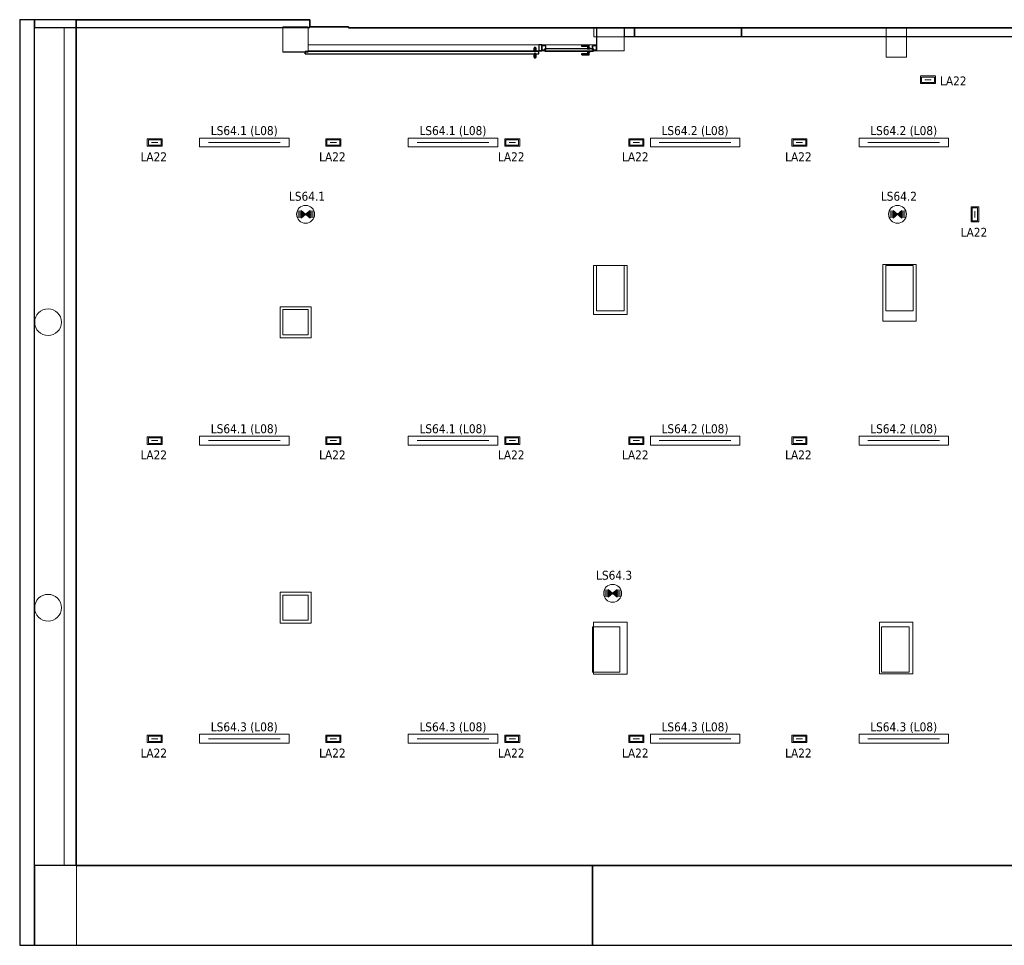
# Model space of a CAD drawing. Header units: metres. Extents: x 391.1 to 427.5, y 12.7 to 28.4.
# Tile 1 of 222: x 391.1 to 407.7, y 12.8 to 28.4. Entities that reach past the tile are written whole.
import ezdxf

# ---------------------------------------------------------------- set-up
doc = ezdxf.new("R2010")
doc.units = ezdxf.units.M
doc.layers.add('01_CARPINTERIA', color=5, linetype='Continuous', lineweight=25, true_color=0x0000ff)
doc.layers.add('01_SUELOS', color=7, linetype='Continuous', lineweight=25, true_color=0x007f00)
for name, color, linetype, lineweight in [('A-COLS-____-MCUT', 7, 'Continuous', 18), ('A-COLS-____-OTLN', 7, 'Continuous', 18), ('A-DETL-____-MBND', 7, 'Continuous', 18), ('A-DETL-GENF-OTLN', 7, 'Continuous', 18), ('A-GENM-____-OTLN', 7, 'Continuous', 18), ('A-WALL-____-MCUT', 7, 'Continuous', 25), ('A-WALL-____-OTLN', 7, 'Continuous', 25), ('E-LITE-____-IDEN', 7, 'Continuous', 30), ('E-LITE-EQPM-IDEN', 7, 'Continuous', 30)]:
    doc.layers.add(name, color=color, linetype=linetype, lineweight=lineweight)
doc.styles.add('Tahoma_4', font='tahoma.ttf', dxfattribs={"height": 0.15})

# ---------------------------------------------------------------- blocks, each defined once
blk = doc.blocks.new('Family - Pilar PS-2-151047-01_ENLLUMENAT_PS1')
at = {"layer": 'A-DETL-____-MBND', "color": 253, "true_color": 0xaaaaaa}
for p, q in [((0, 0.426), (0, 0)), ((0, 0), (0, 0.426)), ((0.42, 0.426), (0, 0.426)), ((0, 0.426), (0.42, 0.426)), ((0.42, 0), (0.42, 0.426)), ((0.42, 0.426), (0.42, 0)), ((0, 0), (0.42, 0)), ((0.42, 0), (0, 0))]:
    blk.add_line(p, q, dxfattribs=at)
blk = doc.blocks.new('Family - Pilar PS-2-151051-01_ENLLUMENAT_PS1')
at = {"layer": 'A-DETL-____-MBND', "color": 253, "true_color": 0xaaaaaa}
for p, q in [((0, 0.49), (0, 0)), ((0, 0), (0, 0.49)), ((0.344, 0.49), (0, 0.49)), ((0, 0.49), (0.344, 0.49)), ((0.344, 0), (0.344, 0.49)), ((0.344, 0.49), (0.344, 0)), ((0, 0), (0.344, 0)), ((0.344, 0), (0, 0))]:
    blk.add_line(p, q, dxfattribs=at)
blk = doc.blocks.new('Family - Pilar PS-2-151089-01_ENLLUMENAT_PS1')
at = {"layer": 'A-DETL-____-MBND', "color": 253, "true_color": 0xaaaaaa}
for p, q in [((0, 0.389), (0, 0)), ((0, 0.389), (0, 0)), ((0.099, 0.389), (0, 0.389)), ((0.099, 0.389), (0, 0.389)), ((0.099, 0.389), (0, 0.389)), ((0, 0.389), (0, 0)), ((0.099, 0.389), (0, 0.389)), ((0, 0.389), (0, 0)), ((0.099, 0.39), (0.099, 0.389)), ((0.099, 0.39), (0.099, 0.389)), ((0.46, 0.39), (0.099, 0.39)), ((0.46, 0.39), (0.099, 0.39)), ((0.099, 0.389), (0.099, 0.39)), ((0.46, 0.39), (0.099, 0.39)), ((0.46, 0.39), (0.099, 0.39)), ((0.099, 0.389), (0.099, 0.39)), ((0.46, 0), (0.46, 0.39)), ((0.46, 0), (0.46, 0.39)), ((0.46, 0), (0.46, 0.39)), ((0.46, 0.39), (0.46, 0)), ((0, 0), (0.1, 0)), ((0, 0), (0.1, 0)), ((0, 0), (0.1, 0)), ((0, 0), (0.1, 0)), ((0.1, 0), (0.1, 0)), ((0.1, 0), (0.1, 0)), ((0.1, 0), (0.46, 0)), ((0.1, 0), (0.46, 0)), ((0.46, 0), (0.1, 0)), ((0.1, 0), (0.1, 0)), ((0.46, 0), (0.1, 0)), ((0.1, 0), (0.1, 0))]:
    blk.add_line(p, q, dxfattribs=at)
blk = doc.blocks.new('Family - LONDR55-XX_ZZ-ARQ-CAA-M3D-Londres55-151093-01_ENLLUMENAT_PS1')
at = {"layer": '01_SUELOS', "color": 9, "true_color": 0xaad4aa}
for p, q in [((0.003, 14.183), (0, 0)), ((0, 0), (0.003, 14.183)), ((3.92, 14.183), (0.003, 14.183)), ((0.003, 14.183), (3.92, 14.183)), ((3.92, 14.063), (3.92, 14.183)), ((3.92, 14.183), (3.92, 14.063)), ((4.57, 14.063), (3.92, 14.063)), ((3.92, 14.063), (4.57, 14.063)), ((4.57, 14.048), (4.57, 14.063)), ((4.57, 14.063), (4.57, 14.048)), ((34.748, 14.048), (4.57, 14.048)), ((4.57, 14.048), (34.748, 14.048)), ((0, 0), (26.635, 0)), ((26.635, 0), (0, 0))]:
    blk.add_line(p, q, dxfattribs=at)
blk = doc.blocks.new('Family - Pilar PS-2-151095-01_ENLLUMENAT_PS1')
at = {"layer": 'A-DETL-____-MBND', "color": 253, "true_color": 0xaaaaaa}
for p, q in [((0, 0.87), (0, 0)), ((0, 0), (0, 0.87)), ((0.56, 0.87), (0, 0.87)), ((0, 0.87), (0.56, 0.87)), ((0.56, 0), (0.56, 0.87)), ((0.56, 0.87), (0.56, 0)), ((0, 0), (0.56, 0)), ((0.56, 0), (0, 0))]:
    blk.add_line(p, q, dxfattribs=at)
blk = doc.blocks.new('Family - Pilar PS-2-151115-01_ENLLUMENAT_PS1')
at = {"layer": 'A-DETL-____-MBND', "color": 253, "true_color": 0xaaaaaa}
for p, q in [((0.56, 0.87), (0, 0.87)), ((0, 0.87), (0.56, 0.87)), ((0, 0.87), (0, 0)), ((0, 0), (0, 0.87)), ((0.56, 0), (0.56, 0.87)), ((0.56, 0.87), (0.56, 0)), ((0, 0), (0.15, 0)), ((0.15, 0), (0, 0)), ((0, 0), (0, 0)), ((0, 0), (0, 0)), ((0.15, 0), (0.56, 0)), ((0.56, 0), (0.15, 0))]:
    blk.add_line(p, q, dxfattribs=at)
blk = doc.blocks.new('Family - Pilar PS-2-151122-01_ENLLUMENAT_PS1')
at = {"layer": 'A-DETL-____-MBND', "color": 253, "true_color": 0xaaaaaa}
for p, q in [((0, 0.52), (0, 0)), ((0, 0), (0, 0.52)), ((0.52, 0.52), (0, 0.52)), ((0, 0.52), (0.52, 0.52)), ((0.52, 0), (0.52, 0.52)), ((0.52, 0.52), (0.52, 0)), ((0, 0), (0.52, 0)), ((0.52, 0), (0, 0))]:
    blk.add_line(p, q, dxfattribs=at)
blk = doc.blocks.new('Family - Evans PS-2-151156-01_ENLLUMENAT_PS1')
at = {"layer": 'A-DETL-____-MBND', "color": 253, "true_color": 0xaaaaaa}
for p, q in [((0, 0.13), (0, 0)), ((0, 0), (0, 0.13)), ((3.917, 0.13), (0, 0.13)), ((0, 0.13), (3.917, 0.13)), ((0, 0), (3.917, 0)), ((3.917, 0), (0, 0)), ((0, 0), (3.917, 0)), ((3.917, 0), (3.917, 0.13)), ((3.917, 0.13), (3.917, 0))]:
    blk.add_line(p, q, dxfattribs=at)
blk = doc.blocks.new('Family - Pilar PS-2-151158-01_ENLLUMENAT_PS1')
at = {"layer": 'A-DETL-____-MBND', "color": 253, "true_color": 0xaaaaaa}
for p, q in [((0, 0.95), (0, 0)), ((0, 0), (0, 0.95)), ((0.56, 0.95), (0, 0.95)), ((0, 0.95), (0.56, 0.95)), ((0.56, 0), (0.56, 0.95)), ((0.56, 0.95), (0.56, 0)), ((0, 0), (0.56, 0)), ((0.56, 0), (0, 0))]:
    blk.add_line(p, q, dxfattribs=at)
blk = doc.blocks.new('Family - Mur PS-2-151162-01_ENLLUMENAT_PS1')
at = {"layer": 'A-DETL-____-MBND', "color": 253, "true_color": 0xaaaaaa}
for p, q in [((0, 0.95), (0, 0)), ((0, 0), (0, 0.95)), ((15.523, 0.95), (0, 0.95)), ((0, 0.95), (15.523, 0.95)), ((15.523, 0), (15.523, 0.95)), ((15.523, 0.95), (15.523, 0)), ((0, 0), (15.523, 0)), ((15.523, 0), (0, 0)), ((0, 0), (15.523, 0))]:
    blk.add_line(p, q, dxfattribs=at)
blk = doc.blocks.new('Family - Pilar PS-2-151173-01_ENLLUMENAT_PS1')
at = {"layer": 'A-DETL-____-MBND', "color": 253, "true_color": 0xaaaaaa}
for p, q in [((0, 0.52), (0, 0)), ((0, 0), (0, 0.52)), ((0.52, 0.52), (0, 0.52)), ((0, 0.52), (0.52, 0.52)), ((0.52, 0), (0.52, 0.52)), ((0.52, 0.52), (0.52, 0)), ((0, 0), (0.52, 0)), ((0.52, 0), (0, 0))]:
    blk.add_line(p, q, dxfattribs=at)
blk = doc.blocks.new('Family - Mur PS-2-151177-01_ENLLUMENAT_PS1')
at = {"layer": 'A-DETL-____-MBND', "color": 253, "true_color": 0xaaaaaa}
for p, q in [((0, 1.34), (0, 0)), ((0, 0), (0, 1.34)), ((31.836, 1.34), (0, 1.34)), ((0, 1.34), (31.836, 1.34)), ((-0.95, 0), (31.559, 0)), ((0, 0), (31.559, 0)), ((31.559, 0), (0, 0))]:
    blk.add_line(p, q, dxfattribs=at)
blk = doc.blocks.new('Family - Evans PS-2-151183-01_ENLLUMENAT_PS1')
at = {"layer": 'A-DETL-____-MBND', "color": 253, "true_color": 0xaaaaaa}
for p, q in [((0, 0.15), (20.228, 0.15)), ((0, 0), (20.228, 0)), ((20.228, 0), (0, 0)), ((0, 0), (20.228, 0)), ((20.228, 0.15), (8.54, 0.15)), ((20.228, 0), (20.228, 0.15)), ((20.228, 0.15), (20.228, 0))]:
    blk.add_line(p, q, dxfattribs=at)
blk = doc.blocks.new('Family - Pilar PS-2-151193-01_ENLLUMENAT_PS1')
at = {"layer": 'A-DETL-____-MBND', "color": 253, "true_color": 0xaaaaaa}
for p, q in [((0, 0.82), (0, 0.819)), ((0, 0.82), (0, 0.819)), ((0.15, 0.82), (0, 0.82)), ((0.15, 0.82), (0, 0.82)), ((0.15, 0.82), (0, 0.82)), ((0, 0.82), (0, 0.819)), ((0, 0.819), (0, 0.82)), ((0, 0.82), (0.15, 0.82)), ((0, 0.819), (0, 0)), ((0, 0.819), (0, 0)), ((0, 0.819), (0, 0.819)), ((0, 0.819), (0, 0.819)), ((0, 0.819), (0, 0)), ((0, 0.819), (0, 0.819)), ((0, 0), (0, 0.819)), ((0, 0.819), (0, 0.819)), ((0.15, 0.82), (0.15, 0.82)), ((0.15, 0.82), (0.15, 0.82)), ((0.56, 0.82), (0.15, 0.82)), ((0.56, 0.82), (0.15, 0.82)), ((0.15, 0.82), (0.56, 0.82)), ((0.15, 0.82), (0.15, 0.82)), ((0.56, 0.82), (0.15, 0.82)), ((0.15, 0.82), (0.15, 0.82)), ((0.56, 0), (0.56, 0.82)), ((0.56, 0), (0.56, 0.82)), ((0.56, 0), (0.56, 0.82)), ((0.56, 0.82), (0.56, 0)), ((0, 0), (0.56, 0)), ((0, 0), (0.56, 0)), ((0, 0), (0.56, 0)), ((0.56, 0), (0, 0))]:
    blk.add_line(p, q, dxfattribs=at)
blk = doc.blocks.new('Family - Mur PS-1-153352-01_ENLLUMENAT_PS1')
at = {"layer": 'A-WALL-____-MCUT', "color": 253, "true_color": 0xaaaaaa}
for p, q in [((16.935, 1.34), (0, 1.34)), ((0, 1.34), (0, 0)), ((0, 0), (16.935, 0))]:
    blk.add_line(p, q, dxfattribs=at)
at = {"layer": 'A-WALL-____-OTLN', "color": 253, "true_color": 0xaaaaaa}
for p, q in [((16.935, 1.34), (0, 1.34)), ((0, 1.34), (0, 0)), ((0, 0), (16.935, 0))]:
    blk.add_line(p, q, dxfattribs=at)
at = {"layer": 'A-WALL-____-OTLN', "color": 253, "lineweight": 18, "true_color": 0xaaaaaa}
blk.add_line((0, 0), (16.935, 0), dxfattribs=at)
blk = doc.blocks.new('Family - Evans P-1-153420-01_ENLLUMENAT_PS1')
at = {"layer": 'A-WALL-____-MCUT', "color": 253, "true_color": 0xaaaaaa}
for p, q in [((0.172, 0.15), (0, 0.15)), ((0, 0.15), (0, 0)), ((0, 0), (0.172, 0)), ((0.172, 0), (0.172, 0.15))]:
    blk.add_line(p, q, dxfattribs=at)
at = {"layer": 'A-WALL-____-OTLN', "color": 253, "true_color": 0xaaaaaa}
for p, q in [((0.172, 0.15), (0, 0.15)), ((0, 0.15), (0, 0)), ((0, 0), (0.172, 0)), ((0.172, 0), (0.172, 0.15))]:
    blk.add_line(p, q, dxfattribs=at)
at = {"layer": 'A-WALL-____-OTLN', "color": 253, "lineweight": 18, "true_color": 0xaaaaaa}
blk.add_line((0, 0), (0.172, 0), dxfattribs=at)
blk = doc.blocks.new('Family - Pilar PS-1-153439-01_ENLLUMENAT_PS1')
at = {"layer": 'A-COLS-____-MCUT', "color": 253, "true_color": 0xaaaaaa}
for p, q in [((0.46, 0.76), (0, 0.76)), ((0, 0.76), (0, 0)), ((0.46, 0), (0.46, 0.76)), ((0, 0), (0.46, 0))]:
    blk.add_line(p, q, dxfattribs=at)
at = {"layer": 'A-COLS-____-OTLN', "color": 253, "true_color": 0xaaaaaa}
for p, q in [((0.46, 0.76), (0, 0.76)), ((0, 0.76), (0, 0)), ((0.46, 0), (0.46, 0.76)), ((0, 0), (0.46, 0))]:
    blk.add_line(p, q, dxfattribs=at)
blk = doc.blocks.new('Family - Evans P-1-153441-01_ENLLUMENAT_PS1')
at = {"layer": 'A-WALL-____-MCUT', "color": 253, "true_color": 0xaaaaaa}
for p, q in [((0.97, 0.1), (0.92, 0.1)), ((0.92, 0.1), (0.92, 0)), ((0.92, 0), (0.97, 0)), ((0.97, 0), (0.97, 0.1))]:
    blk.add_line(p, q, dxfattribs=at)
at = {"layer": 'A-WALL-____-OTLN', "color": 253, "lineweight": 18, "true_color": 0xaaaaaa}
blk.add_line((0, 0), (4.837, 0), dxfattribs=at)
at = {"layer": 'A-WALL-____-OTLN', "color": 253, "true_color": 0xaaaaaa}
for p, q in [((0.92, 0.1), (0.97, 0.1)), ((0.92, 0.1), (0.92, 0)), ((0.92, 0), (0.97, 0)), ((0.97, 0), (0.97, 0.1))]:
    blk.add_line(p, q, dxfattribs=at)
blk = doc.blocks.new('Family - Vano de puerta PS-1-153443-01_ENLLUMENAT_PS1')
at = {"layer": 'A-GENM-____-OTLN', "color": 253, "true_color": 0xaaaaaa}
for p, q in [((395.989, 27.941), (395.989, 27.841)), ((399.856, 27.941), (395.989, 27.941)), ((395.989, 27.941), (395.989, 27.841)), ((395.989, 27.941), (399.856, 27.941)), ((399.856, 27.841), (399.856, 27.941)), ((399.856, 27.941), (399.856, 27.841)), ((395.989, 27.841), (399.856, 27.841)), ((399.856, 27.841), (395.989, 27.841))]:
    blk.add_line(p, q, dxfattribs=at)
blk = doc.blocks.new('Family - Vano de puerta PS-1-153445-01_ENLLUMENAT_PS1')
at = {"layer": 'A-GENM-____-OTLN', "color": 253, "true_color": 0xaaaaaa}
for p, q in [((400.826, 27.941), (399.906, 27.941)), ((399.906, 27.941), (399.906, 27.841)), ((399.906, 27.941), (400.826, 27.941)), ((399.906, 27.841), (399.906, 27.941)), ((400.826, 27.841), (400.826, 27.941)), ((400.826, 27.841), (400.826, 27.941)), ((399.906, 27.841), (400.826, 27.841)), ((400.826, 27.841), (399.906, 27.841))]:
    blk.add_line(p, q, dxfattribs=at)
blk = doc.blocks.new('Family - Pilar PS-1-153474-01_ENLLUMENAT_PS1')
at = {"layer": 'A-COLS-____-MCUT', "color": 253, "true_color": 0xaaaaaa}
for p, q in [((0.46, 0.76), (0, 0.76)), ((0, 0.76), (0, 0)), ((0.46, 0), (0.46, 0.76)), ((0, 0), (0.46, 0))]:
    blk.add_line(p, q, dxfattribs=at)
at = {"layer": 'A-COLS-____-OTLN', "color": 253, "true_color": 0xaaaaaa}
for p, q in [((0.46, 0.76), (0, 0.76)), ((0, 0.76), (0, 0)), ((0.46, 0), (0.46, 0.76)), ((0, 0), (0.46, 0))]:
    blk.add_line(p, q, dxfattribs=at)
blk = doc.blocks.new('Family - Evans P-1-153484-01_ENLLUMENAT_PS1')
at = {"layer": 'A-WALL-____-MCUT', "color": 253, "true_color": 0xaaaaaa}
for p, q in [((0, 0), (23.587, 0)), ((23.587, 0.15), (0.031, 0.15)), ((23.587, 0), (23.587, 0.15))]:
    blk.add_line(p, q, dxfattribs=at)
at = {"layer": 'A-WALL-____-OTLN', "color": 253, "true_color": 0xaaaaaa}
for p, q in [((0, 0), (23.587, 0)), ((23.587, 0.15), (0.031, 0.15)), ((23.587, 0), (23.587, 0.15))]:
    blk.add_line(p, q, dxfattribs=at)
at = {"layer": 'A-WALL-____-OTLN', "color": 253, "lineweight": 18, "true_color": 0xaaaaaa}
blk.add_line((0, 0), (23.587, 0), dxfattribs=at)
blk = doc.blocks.new('Family - Mur PS-1-153488-01_ENLLUMENAT_PS1')
at = {"layer": 'A-DETL-____-MBND', "color": 253, "true_color": 0xaaaaaa}
for p, q in [((0, 0.5), (0, 0)), ((0, 0), (0, 0.5)), ((14.053, 0.5), (0, 0.5)), ((0, 0.5), (14.053, 0.5)), ((14.053, 0), (14.053, 0.5)), ((14.053, 0.5), (14.053, 0)), ((0, 0), (14.053, 0)), ((14.053, 0), (0, 0)), ((0, 0), (14.053, 0))]:
    blk.add_line(p, q, dxfattribs=at)
blk = doc.blocks.new('Family - Mur PS-1-153499-01_ENLLUMENAT_PS1')
at = {"layer": 'A-WALL-____-MCUT', "color": 253, "true_color": 0xaaaaaa}
for p, q in [((9.357, 1.34), (0, 1.34)), ((0, 1.34), (0, 0)), ((9.357, 0), (9.357, 1.34)), ((0, 0), (9.357, 0))]:
    blk.add_line(p, q, dxfattribs=at)
at = {"layer": 'A-WALL-____-OTLN', "color": 253, "true_color": 0xaaaaaa}
for p, q in [((9.357, 1.34), (0, 1.34)), ((0, 1.34), (0, 0)), ((9.357, 0), (9.357, 1.34)), ((0, 0), (9.357, 0))]:
    blk.add_line(p, q, dxfattribs=at)
at = {"layer": 'A-WALL-____-OTLN', "color": 253, "lineweight": 18, "true_color": 0xaaaaaa}
blk.add_line((0.5, 0), (9.357, 0), dxfattribs=at)
blk = doc.blocks.new('Family - Pilar PS-1-153516-01_ENLLUMENAT_PS1')
at = {"layer": 'A-COLS-____-MCUT', "color": 253, "true_color": 0xaaaaaa}
for start, end in [(360, 180), (180, 360)]:
    blk.add_arc((0.225, 0.225), 0.225, start, end, dxfattribs=at)
at = {"layer": 'A-COLS-____-OTLN', "color": 253, "true_color": 0xaaaaaa}
for start, end in [(360, 180), (180, 360)]:
    blk.add_arc((0.225, 0.225), 0.225, start, end, dxfattribs=at)
blk = doc.blocks.new('Family - Pilar PS-1-153520-01_ENLLUMENAT_PS1')
at = {"layer": 'A-COLS-____-MCUT', "color": 253, "true_color": 0xaaaaaa}
for p, q in [((0.42, 0.42), (0, 0.42)), ((0, 0.42), (0, 0)), ((0.42, 0), (0.42, 0.42)), ((0, 0), (0.42, 0))]:
    blk.add_line(p, q, dxfattribs=at)
at = {"layer": 'A-COLS-____-OTLN', "color": 253, "true_color": 0xaaaaaa}
for p, q in [((0.42, 0.42), (0, 0.42)), ((0, 0.42), (0, 0)), ((0.42, 0), (0.42, 0.42)), ((0, 0), (0.42, 0))]:
    blk.add_line(p, q, dxfattribs=at)
blk = doc.blocks.new('Family - Pilar PS-1-153544-01_ENLLUMENAT_PS1')
at = {"layer": 'A-COLS-____-MCUT', "color": 253, "true_color": 0xaaaaaa}
for p, q in [((0.42, 0.42), (0, 0.42)), ((0, 0.42), (0, 0)), ((0.42, 0), (0.42, 0.42)), ((0, 0), (0.42, 0))]:
    blk.add_line(p, q, dxfattribs=at)
at = {"layer": 'A-COLS-____-OTLN', "color": 253, "true_color": 0xaaaaaa}
for p, q in [((0.42, 0.42), (0, 0.42)), ((0, 0.42), (0, 0)), ((0.42, 0), (0.42, 0.42)), ((0, 0), (0.42, 0))]:
    blk.add_line(p, q, dxfattribs=at)
blk = doc.blocks.new('Family - Evans P-1-153567-01_ENLLUMENAT_PS1')
at = {"layer": 'A-WALL-____-MCUT', "color": 253, "true_color": 0xaaaaaa}
for p, q in [((4.617, 0.13), (0, 0.13)), ((0, 0.13), (0, 0)), ((0, 0), (4.617, 0)), ((4.617, 0), (4.617, 0.13))]:
    blk.add_line(p, q, dxfattribs=at)
at = {"layer": 'A-WALL-____-OTLN', "color": 253, "true_color": 0xaaaaaa}
for p, q in [((4.617, 0.13), (0, 0.13)), ((0, 0.13), (0, 0)), ((0, 0), (4.617, 0)), ((4.617, 0), (4.617, 0.13))]:
    blk.add_line(p, q, dxfattribs=at)
at = {"layer": 'A-WALL-____-OTLN', "color": 253, "lineweight": 18, "true_color": 0xaaaaaa}
blk.add_line((0, 0), (4.867, 0), dxfattribs=at)
blk = doc.blocks.new('Family - LONDR55-XX_ZZ-ARQ-CAA-M3D-Londres55-153621-01_ENLLUMENAT_PS1')
at = {"layer": '01_CARPINTERIA', "color": 161, "true_color": 0xaaaaff}
for p, q in [((0.07, 0.07), (0, 0.07)), ((0, 0.07), (0, 0)), ((0.07, 0.07), (0, 0.07)), ((0, 0.07), (0, 0)), ((0, 0), (0.07, 0)), ((0, 0), (0.07, 0)), ((0.87, 0.09), (0.05, 0.09)), ((0.05, 0.09), (0.05, 0.05)), ((0.87, 0.09), (0.05, 0.09)), ((0.05, 0.09), (0.05, 0.05)), ((0.05, 0.05), (0.87, 0.05)), ((0.05, 0.05), (0.87, 0.05)), ((0.07, 0), (0.07, 0.07)), ((0.07, 0.07), (0.07, 0)), ((0.16, 0.1), (0.11, 0.1)), ((0.11, 0.1), (0.11, 0.09)), ((0.11, 0.1), (0.11, 0.09)), ((0.16, 0.1), (0.11, 0.1)), ((0.11, 0.09), (0.16, 0.09)), ((0.11, 0.09), (0.16, 0.09)), ((0.16, 0.05), (0.11, 0.05)), ((0.11, 0.05), (0.11, 0.04)), ((0.16, 0.05), (0.11, 0.05)), ((0.11, 0.05), (0.11, 0.04)), ((0.11, 0.04), (0.16, 0.04)), ((0.11, 0.04), (0.16, 0.04)), ((0.126, 0.149), (0.125, 0.15)), ((0.125, 0.15), (0.125, 0.1)), ((0.125, 0.15), (0.126, 0.149)), ((0.25, 0.15), (0.125, 0.15)), ((0.126, 0.1), (0.125, 0.1)), ((0.125, 0.1), (0.126, 0.1)), ((0.126, 0.04), (0.125, 0.04)), ((0.125, 0.04), (0.126, 0.04)), ((0.125, 0.04), (0.125, -0.01)), ((0.13, 0.145), (0.126, 0.149)), ((0.126, 0.149), (0.126, 0.1)), ((0.126, 0.149), (0.126, 0.1)), ((0.126, 0.149), (0.13, 0.145)), ((0.25, 0.149), (0.126, 0.149)), ((0.25, 0.149), (0.126, 0.149)), ((0.13, 0.1), (0.126, 0.1)), ((0.126, 0.1), (0.13, 0.1)), ((0.13, 0.04), (0.126, 0.04)), ((0.126, 0.04), (0.13, 0.04)), ((0.126, 0.04), (0.126, -0.009)), ((0.126, 0.04), (0.126, -0.009)), ((0.135, 0.14), (0.13, 0.145)), ((0.13, 0.145), (0.13, 0.1)), ((0.13, 0.145), (0.13, 0.1)), ((0.13, 0.145), (0.135, 0.14)), ((0.25, 0.145), (0.13, 0.145)), ((0.25, 0.145), (0.13, 0.145)), ((0.135, 0.1), (0.13, 0.1)), ((0.13, 0.1), (0.135, 0.1)), ((0.13, 0.04), (0.135, 0.04)), ((0.135, 0.04), (0.13, 0.04)), ((0.13, 0.04), (0.13, -0.005)), ((0.13, 0.04), (0.13, -0.005)), ((0.135, 0.1), (0.135, 0.14)), ((0.135, 0.14), (0.135, 0.1)), ((0.135, 0.14), (0.14, 0.135)), ((0.14, 0.135), (0.135, 0.14)), ((0.135, 0.14), (0.25, 0.14)), ((0.25, 0.14), (0.135, 0.14)), ((0.14, 0.1), (0.135, 0.1)), ((0.135, 0.1), (0.14, 0.1)), ((0.135, 0.04), (0.14, 0.04)), ((0.14, 0.04), (0.135, 0.04)), ((0.135, 0), (0.135, 0.04)), ((0.135, 0.04), (0.135, 0)), ((0.14, 0.005), (0.135, 0)), ((0.135, 0), (0.14, 0.005)), ((0.25, 0), (0.135, 0)), ((0.135, 0), (0.25, 0)), ((0.14, 0.135), (0.14, 0.1)), ((0.14, 0.135), (0.144, 0.131)), ((0.144, 0.131), (0.14, 0.135)), ((0.14, 0.135), (0.14, 0.1)), ((0.25, 0.135), (0.14, 0.135)), ((0.25, 0.135), (0.14, 0.135)), ((0.14, 0.1), (0.144, 0.1)), ((0.144, 0.1), (0.14, 0.1)), ((0.14, 0.04), (0.144, 0.04)), ((0.144, 0.04), (0.14, 0.04)), ((0.14, 0.04), (0.14, 0.005)), ((0.14, 0.04), (0.14, 0.005)), ((0.144, 0.009), (0.14, 0.005)), ((0.14, 0.005), (0.144, 0.009)), ((0.14, 0.005), (0.25, 0.005)), ((0.14, 0.005), (0.25, 0.005)), ((0.144, 0.131), (0.144, 0.1)), ((0.144, 0.131), (0.145, 0.13)), ((0.145, 0.13), (0.144, 0.131)), ((0.144, 0.131), (0.144, 0.1)), ((0.25, 0.131), (0.144, 0.131)), ((0.25, 0.131), (0.144, 0.131)), ((0.144, 0.1), (0.145, 0.1)), ((0.145, 0.1), (0.144, 0.1)), ((0.144, 0.04), (0.145, 0.04)), ((0.145, 0.04), (0.144, 0.04)), ((0.144, 0.04), (0.144, 0.009)), ((0.144, 0.04), (0.144, 0.009)), ((0.145, 0.01), (0.144, 0.009)), ((0.144, 0.009), (0.145, 0.01)), ((0.144, 0.009), (0.25, 0.009)), ((0.144, 0.009), (0.25, 0.009)), ((0.145, 0.13), (0.145, 0.1)), ((0.25, 0.13), (0.145, 0.13)), ((0.145, 0.04), (0.145, 0.01)), ((0.145, 0.01), (0.25, 0.01)), ((0.16, 0.09), (0.16, 0.1)), ((0.16, 0.1), (0.16, 0.09)), ((0.16, 0.04), (0.16, 0.05)), ((0.16, 0.05), (0.16, 0.04)), ((0.25, 0.149), (0.25, 0.15)), ((0.25, 0.15), (0.25, 0.149)), ((0.25, 0.145), (0.25, 0.149)), ((0.25, 0.149), (0.25, 0.145)), ((0.25, 0.145), (0.25, 0.14)), ((0.25, 0.14), (0.25, 0.145)), ((0.25, 0.14), (0.25, 0.135)), ((0.25, 0.135), (0.25, 0.14)), ((0.25, 0.135), (0.25, 0.131)), ((0.25, 0.131), (0.25, 0.135)), ((0.25, 0.131), (0.25, 0.13)), ((0.25, 0.13), (0.25, 0.131)), ((0.25, 0.009), (0.25, 0.01)), ((0.25, 0.01), (0.25, 0.009)), ((0.25, 0.005), (0.25, 0.009)), ((0.25, 0.009), (0.25, 0.005)), ((0.25, 0.005), (0.25, 0)), ((0.25, 0), (0.25, 0.005)), ((0.25, 0), (0.25, -0.005)), ((0.25, -0.005), (0.25, 0)), ((0.92, 0.07), (0.85, 0.07)), ((0.85, 0.07), (0.85, 0)), ((0.92, 0.07), (0.85, 0.07)), ((0.85, 0.07), (0.85, 0)), ((0.85, 0), (0.92, 0)), ((0.85, 0), (0.92, 0)), ((0.87, 0.05), (0.87, 0.09)), ((0.87, 0.09), (0.87, 0.05)), ((0.92, 0), (0.92, 0.07)), ((0.92, 0.07), (0.92, 0)), ((0.125, -0.01), (0.126, -0.009)), ((0.126, -0.009), (0.125, -0.01)), ((0.125, -0.01), (0.25, -0.01)), ((0.126, -0.009), (0.13, -0.005)), ((0.13, -0.005), (0.126, -0.009)), ((0.126, -0.009), (0.25, -0.009)), ((0.126, -0.009), (0.25, -0.009)), ((0.13, -0.005), (0.135, 0)), ((0.135, 0), (0.13, -0.005)), ((0.13, -0.005), (0.25, -0.005)), ((0.13, -0.005), (0.25, -0.005)), ((0.25, -0.005), (0.25, -0.009)), ((0.25, -0.009), (0.25, -0.005)), ((0.25, -0.009), (0.25, -0.01)), ((0.25, -0.01), (0.25, -0.009))]:
    blk.add_line(p, q, dxfattribs=at)
blk = doc.blocks.new('Family - Porta PS-1-153622-01_ENLLUMENAT_PS1')
blk.add_blockref('Family - LONDR55-XX_ZZ-ARQ-CAA-M3D-Londres55-153621-01_ENLLUMENAT_PS1', (0, 0))
blk = doc.blocks.new('Family - Pilar PS-1-153624-01_ENLLUMENAT_PS1')
at = {"layer": 'A-COLS-____-MCUT', "color": 253, "true_color": 0xaaaaaa}
for p, q in [((0.42, 0.42), (0, 0.42)), ((0, 0.42), (0, 0)), ((0.42, 0), (0.42, 0.42)), ((0, 0), (0.42, 0))]:
    blk.add_line(p, q, dxfattribs=at)
at = {"layer": 'A-COLS-____-OTLN', "color": 253, "true_color": 0xaaaaaa}
for p, q in [((0.42, 0.42), (0, 0.42)), ((0, 0.42), (0, 0)), ((0.42, 0), (0.42, 0.42)), ((0, 0), (0.42, 0))]:
    blk.add_line(p, q, dxfattribs=at)
blk = doc.blocks.new('Family - Mur PS-1-153626-01_ENLLUMENAT_PS1')
at = {"layer": 'A-WALL-____-MCUT', "color": 253, "true_color": 0xaaaaaa}
for p, q in [((15.523, 0.25), (0, 0.25)), ((0, 0.25), (0, 0)), ((15.523, 0), (15.523, 0.25)), ((0, 0), (15.523, 0))]:
    blk.add_line(p, q, dxfattribs=at)
at = {"layer": 'A-WALL-____-OTLN', "color": 253, "true_color": 0xaaaaaa}
for p, q in [((15.523, 0.25), (0, 0.25)), ((0, 0.25), (0, 0)), ((15.523, 0), (15.523, 0.25)), ((0, 0), (15.523, 0))]:
    blk.add_line(p, q, dxfattribs=at)
at = {"layer": 'A-WALL-____-OTLN', "color": 253, "lineweight": 18, "true_color": 0xaaaaaa}
blk.add_line((0, 0), (15.523, 0), dxfattribs=at)
blk = doc.blocks.new('Family - Pilar PS-1-153638-01_ENLLUMENAT_PS1')
at = {"layer": 'A-COLS-____-MCUT', "color": 253, "true_color": 0xaaaaaa}
for p, q in [((0.46, 0.76), (0, 0.76)), ((0, 0.76), (0, 0)), ((0.46, 0), (0.46, 0.76)), ((0, 0), (0.46, 0))]:
    blk.add_line(p, q, dxfattribs=at)
at = {"layer": 'A-COLS-____-OTLN', "color": 253, "true_color": 0xaaaaaa}
for p, q in [((0.46, 0.76), (0, 0.76)), ((0, 0.76), (0, 0)), ((0.46, 0), (0.46, 0.76)), ((0, 0), (0.46, 0))]:
    blk.add_line(p, q, dxfattribs=at)
blk = doc.blocks.new('Family - Pilar PS-1-153640-01_ENLLUMENAT_PS1')
at = {"layer": 'A-COLS-____-MCUT', "color": 253, "true_color": 0xaaaaaa}
for start, end in [(360, 180), (180, 360)]:
    blk.add_arc((0.225, 0.225), 0.225, start, end, dxfattribs=at)
at = {"layer": 'A-COLS-____-OTLN', "color": 253, "true_color": 0xaaaaaa}
for start, end in [(360, 180), (180, 360)]:
    blk.add_arc((0.225, 0.225), 0.225, start, end, dxfattribs=at)
blk = doc.blocks.new('Family - Evans P-1-153664-01_ENLLUMENAT_PS1')
at = {"layer": 'A-WALL-____-MCUT', "color": 253, "true_color": 0xaaaaaa}
for p, q in [((1.8, 0.15), (0, 0.15)), ((0, 0.15), (0, 0)), ((0, 0), (1.8, 0)), ((1.8, 0), (1.8, 0.15))]:
    blk.add_line(p, q, dxfattribs=at)
at = {"layer": 'A-WALL-____-OTLN', "color": 253, "true_color": 0xaaaaaa}
for p, q in [((1.8, 0.15), (0, 0.15)), ((0, 0.15), (0, 0)), ((0, 0), (1.8, 0)), ((1.8, 0), (1.8, 0.15))]:
    blk.add_line(p, q, dxfattribs=at)
at = {"layer": 'A-WALL-____-OTLN', "color": 253, "lineweight": 18, "true_color": 0xaaaaaa}
blk.add_line((0, 0), (1.8, 0), dxfattribs=at)
blk = doc.blocks.new('Family - Pilar PS-1-153670-01_ENLLUMENAT_PS1')
at = {"layer": 'A-COLS-____-MCUT', "color": 253, "true_color": 0xaaaaaa}
for p, q in [((0.46, 0.76), (0, 0.76)), ((0, 0.76), (0, 0)), ((0.46, 0), (0.46, 0.76)), ((0, 0), (0.46, 0))]:
    blk.add_line(p, q, dxfattribs=at)
at = {"layer": 'A-COLS-____-OTLN', "color": 253, "true_color": 0xaaaaaa}
for p, q in [((0.46, 0.76), (0, 0.76)), ((0, 0.76), (0, 0)), ((0.46, 0), (0.46, 0.76)), ((0, 0), (0.46, 0))]:
    blk.add_line(p, q, dxfattribs=at)
blk = doc.blocks.new('Family - Pilar PS-1-153672-01_ENLLUMENAT_PS1')
at = {"layer": 'A-COLS-____-MCUT', "color": 253, "true_color": 0xaaaaaa}
for p, q in [((0.46, 0.389), (0, 0.389)), ((0, 0.389), (0, 0)), ((0.46, 0), (0.46, 0.389)), ((0, 0), (0.46, 0))]:
    blk.add_line(p, q, dxfattribs=at)
at = {"layer": 'A-COLS-____-OTLN', "color": 253, "true_color": 0xaaaaaa}
for p, q in [((0.46, 0.389), (0, 0.389)), ((0, 0.389), (0, 0)), ((0.46, 0), (0.46, 0.389)), ((0, 0), (0.46, 0))]:
    blk.add_line(p, q, dxfattribs=at)
blk = doc.blocks.new('Family - LONDR55-XX_ZZ-ARQ-CAA-M3D-Londres55-153674-01_ENLLUMENAT_PS1')
at = {"layer": '01_CARPINTERIA', "color": 161, "true_color": 0xaaaaff}
for p, q in [((0.052, 0.212), (0.05, 0.205)), ((0.052, 0.212), (0.05, 0.205)), ((0.05, 0.205), (0.052, 0.197)), ((0.05, 0.15), (0.05, 0.205)), ((0.05, 0.205), (0.052, 0.197)), ((0.057, 0.218), (0.052, 0.212)), ((0.057, 0.218), (0.052, 0.212)), ((0.052, 0.15), (0.052, 0.212)), ((0.052, 0.15), (0.052, 0.197)), ((0.052, 0.197), (0.057, 0.192)), ((0.052, 0.197), (0.057, 0.192)), ((0.065, 0.22), (0.057, 0.218)), ((0.057, 0.15), (0.057, 0.192)), ((0.065, 0.22), (0.057, 0.218)), ((0.057, 0.15), (0.057, 0.218)), ((0.057, 0.192), (0.065, 0.19)), ((0.057, 0.192), (0.065, 0.19)), ((0.072, 0.218), (0.065, 0.22)), ((0.072, 0.218), (0.065, 0.22)), ((0.065, 0.15), (0.065, 0.22)), ((0.065, 0.19), (0.072, 0.192)), ((0.065, 0.19), (0.072, 0.192)), ((0.065, 0.15), (0.065, 0.19)), ((0.078, 0.212), (0.072, 0.218)), ((0.078, 0.212), (0.072, 0.218)), ((0.072, 0.15), (0.072, 0.218)), ((0.072, 0.192), (0.078, 0.197)), ((0.072, 0.192), (0.078, 0.197)), ((0.072, 0.15), (0.072, 0.192)), ((0.08, 0.205), (0.078, 0.212)), ((0.08, 0.205), (0.078, 0.212)), ((0.078, 0.15), (0.078, 0.212)), ((0.078, 0.197), (0.08, 0.205)), ((0.078, 0.197), (0.08, 0.205)), ((0.078, 0.15), (0.078, 0.197)), ((0.08, 0.205), (0.08, 0.15)), ((3.917, 0.15), (0, 0.15)), ((0, 0.15), (0, 0.11)), ((3.917, 0.15), (0, 0.15)), ((0, 0.15), (0, 0.11)), ((0, 0.11), (3.917, 0.11)), ((0, 0.11), (3.917, 0.11)), ((0.052, 0.15), (0.05, 0.15)), ((0.05, 0.15), (0.052, 0.15)), ((0.05, 0.055), (0.05, 0.11)), ((0.052, 0.11), (0.05, 0.11)), ((0.05, 0.11), (0.052, 0.11)), ((0.052, 0.062), (0.05, 0.055)), ((0.052, 0.062), (0.05, 0.055)), ((0.05, 0.055), (0.052, 0.047)), ((0.05, 0.055), (0.052, 0.047)), ((0.057, 0.15), (0.052, 0.15)), ((0.052, 0.15), (0.057, 0.15)), ((0.052, 0.047), (0.052, 0.11)), ((0.052, 0.062), (0.052, 0.11)), ((0.057, 0.11), (0.052, 0.11)), ((0.052, 0.11), (0.057, 0.11)), ((0.057, 0.068), (0.052, 0.062)), ((0.057, 0.068), (0.052, 0.062)), ((0.052, 0.047), (0.057, 0.042)), ((0.052, 0.047), (0.057, 0.042)), ((0.057, 0.042), (0.057, 0.11)), ((0.057, 0.068), (0.057, 0.11)), ((0.065, 0.07), (0.057, 0.068)), ((0.065, 0.15), (0.057, 0.15)), ((0.057, 0.15), (0.065, 0.15)), ((0.065, 0.11), (0.057, 0.11)), ((0.057, 0.11), (0.065, 0.11)), ((0.065, 0.07), (0.057, 0.068)), ((0.057, 0.042), (0.065, 0.04)), ((0.057, 0.042), (0.065, 0.04)), ((0.072, 0.15), (0.065, 0.15)), ((0.065, 0.15), (0.072, 0.15)), ((0.065, 0.04), (0.065, 0.11)), ((0.065, 0.07), (0.065, 0.11)), ((0.072, 0.11), (0.065, 0.11)), ((0.065, 0.11), (0.072, 0.11)), ((0.072, 0.068), (0.065, 0.07)), ((0.072, 0.068), (0.065, 0.07)), ((0.065, 0.04), (0.072, 0.042)), ((0.065, 0.04), (0.072, 0.042)), ((0.072, 0.15), (0.078, 0.15)), ((0.072, 0.042), (0.072, 0.11)), ((0.072, 0.068), (0.072, 0.11)), ((0.078, 0.11), (0.072, 0.11)), ((0.078, 0.062), (0.072, 0.068)), ((0.078, 0.062), (0.072, 0.068)), ((0.072, 0.042), (0.078, 0.047)), ((0.072, 0.042), (0.078, 0.047)), ((0.078, 0.15), (0.072, 0.15)), ((0.072, 0.11), (0.078, 0.11)), ((0.078, 0.15), (0.08, 0.15)), ((0.08, 0.15), (0.078, 0.15)), ((0.078, 0.047), (0.078, 0.11)), ((0.078, 0.062), (0.078, 0.11)), ((0.078, 0.11), (0.08, 0.11)), ((0.08, 0.11), (0.078, 0.11)), ((0.08, 0.055), (0.078, 0.062)), ((0.08, 0.055), (0.078, 0.062)), ((0.078, 0.047), (0.08, 0.055)), ((0.078, 0.047), (0.08, 0.055)), ((0.08, 0.11), (0.08, 0.055)), ((3.917, 0.11), (3.917, 0.15)), ((3.917, 0.15), (3.917, 0.11))]:
    blk.add_line(p, q, dxfattribs=at)
blk = doc.blocks.new('Family - Porta PS-1-153675-01_ENLLUMENAT_PS1')
blk.add_blockref('Family - LONDR55-XX_ZZ-ARQ-CAA-M3D-Londres55-153674-01_ENLLUMENAT_PS1', (0, 0))
blk = doc.blocks.new('LONDR55-XX_ZZ-ARQ-CAA-M3D-Londres55_ifc-1-01_ENLLUMENAT_PS1')
at = {"layer": '01_CARPINTERIA', "color": 253, "lineweight": 18, "true_color": 0xaaaaaa, "rotation": 180}
for name, p in [('Family - Porta PS-1-153622-01_ENLLUMENAT_PS1', (400.826, 27.926)), ('Family - Porta PS-1-153675-01_ENLLUMENAT_PS1', (399.856, 27.941))]:
    blk.add_blockref(name, p, dxfattribs=at)
at = {"layer": '01_SUELOS', "color": 253, "lineweight": 18, "true_color": 0xaaaaaa}
blk.add_blockref('Family - LONDR55-XX_ZZ-ARQ-CAA-M3D-Londres55-151093-01_ENLLUMENAT_PS1', (392.096, 14.181), dxfattribs=at)
at = {"layer": 'A-COLS-____-OTLN', "color": 253, "lineweight": 18, "true_color": 0xaaaaaa}
for name, p in [('Family - Pilar PS-2-151047-01_ENLLUMENAT_PS1', (395.566, 27.82)), ('Family - Pilar PS-1-153520-01_ENLLUMENAT_PS1', (395.566, 27.825)), ('Family - Pilar PS-1-153672-01_ENLLUMENAT_PS1', (400.826, 27.841)), ('Family - Pilar PS-2-151051-01_ENLLUMENAT_PS1', (405.681, 27.738)), ('Family - Pilar PS-1-153474-01_ENLLUMENAT_PS1', (400.826, 23.481)), ('Family - Pilar PS-2-151158-01_ENLLUMENAT_PS1', (405.628, 23.31)), ('Family - Pilar PS-1-153670-01_ENLLUMENAT_PS1', (405.676, 23.481)), ('Family - Pilar PS-1-153640-01_ENLLUMENAT_PS1', (391.401, 23.066)), ('Family - Pilar PS-2-151122-01_ENLLUMENAT_PS1', (395.516, 23.031)), ('Family - Pilar PS-1-153624-01_ENLLUMENAT_PS1', (395.566, 23.081)), ('Family - Pilar PS-1-153516-01_ENLLUMENAT_PS1', (391.401, 18.276)), ('Family - Pilar PS-2-151173-01_ENLLUMENAT_PS1', (395.516, 18.241)), ('Family - Pilar PS-1-153544-01_ENLLUMENAT_PS1', (395.566, 18.291)), ('Family - Pilar PS-1-153439-01_ENLLUMENAT_PS1', (400.756, 17.421)), ('Family - Pilar PS-2-151115-01_ENLLUMENAT_PS1', (400.776, 17.39)), ('Family - Pilar PS-2-151095-01_ENLLUMENAT_PS1', (405.571, 17.391)), ('Family - Pilar PS-1-153638-01_ENLLUMENAT_PS1', (405.606, 17.421))]:
    blk.add_blockref(name, p, dxfattribs=at)
at = {"layer": 'A-DETL-____-MBND', "color": 253, "lineweight": 18, "true_color": 0xaaaaaa}
for name, p in [('Family - Pilar PS-2-151089-01_ENLLUMENAT_PS1', (400.829, 27.839)), ('Family - Pilar PS-2-151193-01_ENLLUMENAT_PS1', (400.776, 23.421))]:
    blk.add_blockref(name, p, dxfattribs=at)
at = {"layer": 'A-GENM-____-OTLN', "color": 253, "lineweight": 18, "true_color": 0xaaaaaa}
for name in ['Family - Vano de puerta PS-1-153443-01_ENLLUMENAT_PS1', 'Family - Vano de puerta PS-1-153445-01_ENLLUMENAT_PS1']:
    blk.add_blockref(name, (0, 0), dxfattribs=at)
at = {"layer": 'A-WALL-____-OTLN', "color": 253, "lineweight": 18, "true_color": 0xaaaaaa}
for name, p, rotation in [('Family - Mur PS-2-151162-01_ENLLUMENAT_PS1', (391.15, 28.364), 270), ('Family - Evans P-1-153567-01_ENLLUMENAT_PS1', (396.016, 28.364), 180), ('Family - Mur PS-1-153626-01_ENLLUMENAT_PS1', (391.15, 28.364), 270), ('Family - Evans PS-2-151156-01_ENLLUMENAT_PS1', (396.016, 28.364), 180), ('Family - Mur PS-1-153488-01_ENLLUMENAT_PS1', (391.396, 28.234), 270), ('Family - Evans PS-2-151183-01_ENLLUMENAT_PS1', (421.006, 28.228), 180), ('Family - Evans P-1-153420-01_ENLLUMENAT_PS1', (401.459, 28.23), 180), ('Family - Evans P-1-153664-01_ENLLUMENAT_PS1', (403.259, 28.23), 180), ('Family - Evans P-1-153484-01_ENLLUMENAT_PS1', (426.846, 28.23), 180), ('Family - Evans P-1-153441-01_ENLLUMENAT_PS1', (400.826, 27.941), 180)]:
    blk.add_blockref(name, p, dxfattribs=dict(at, rotation=rotation))
for name, p in [('Family - Mur PS-2-151177-01_ENLLUMENAT_PS1', (392.1, 12.841)), ('Family - Mur PS-1-153499-01_ENLLUMENAT_PS1', (391.4, 12.841)), ('Family - Mur PS-1-153352-01_ENLLUMENAT_PS1', (400.756, 12.841))]:
    blk.add_blockref(name, p, dxfattribs=at)
blk = doc.blocks.new('ZYR_06_02_05 LLuminaria Lineal Encastada - L08-678467-01_ENLLUMENAT_PS1')
at = {"layer": 'A-DETL-GENF-OTLN', "color": 92, "true_color": 0x00c400}
for p, q in [((-0.75, 0.075), (0.75, 0.075)), ((-0.75, -0.075), (-0.75, 0.075)), ((-0.6, 0), (0.6, 0)), ((0.75, 0.075), (0.75, -0.075)), ((0.75, -0.075), (-0.75, -0.075))]:
    blk.add_line(p, q, dxfattribs=at)
blk = doc.blocks.new('ZYR_06_01 Detector Sostre - 01 Detector Presencia 360º-846082-01_ENLLUMENAT_PS1')
at = {"layer": 'A-DETL-GENF-OTLN', "true_color": 0x00c400}
for points in [[(-0.075, -0.065), (0, 0), (-0.075, 0.065)], [(0.075, -0.065), (0.075, 0.065), (0, 0)]]:
    blk.add_hatch(color=92, dxfattribs=at).paths.add_polyline_path(points)
at = {"layer": 'A-DETL-GENF-OTLN', "color": 92, "true_color": 0x00c400}
for p, q in [((-0.085, 0.05), (-0.13, 0.05)), ((-0.085, 0.025), (-0.13, 0.025)), ((0, 0), (-0.075, 0.065)), ((-0.075, 0.065), (-0.075, -0.065)), ((-0.075, 0.065), (-0.075, -0.065)), ((-0.075, 0.065), (0.075, -0.065)), ((0.075, 0.065), (-0.075, -0.065)), ((0.075, 0.065), (0, 0)), ((0.075, -0.065), (0.075, 0.065)), ((0.075, 0.065), (0.075, -0.065)), ((0.085, 0.05), (0.13, 0.05)), ((0.085, 0.025), (0.13, 0.025)), ((-0.085, 0), (-0.13, 0)), ((-0.085, -0.025), (-0.13, -0.025)), ((-0.085, -0.05), (-0.13, -0.05)), ((-0.075, -0.065), (0, 0)), ((0, 0), (0.075, -0.065)), ((0.085, 0), (0.13, 0)), ((0.085, -0.025), (0.13, -0.025)), ((0.085, -0.05), (0.13, -0.05))]:
    blk.add_line(p, q, dxfattribs=at)
blk.add_circle((0, 0), 0.15, dxfattribs=at)
blk = doc.blocks.new('ZYR_06_03 Emer Sostre Rect - 06 Emergencia Estanca 01-547978-01_ENLLUMENAT_PS1')
at = {"layer": 'A-DETL-GENF-OTLN', "color": 6, "true_color": 0xff00ff}
for p, q in [((-0.125, 0.063), (0.125, 0.063)), ((-0.125, -0.062), (-0.125, 0.063)), ((-0.107, 0.045), (0.107, 0.045)), ((-0.107, -0.045), (-0.107, 0.045)), ((-0.054, 0), (0.054, 0)), ((0.107, 0.045), (0.107, -0.045)), ((0.125, 0.063), (0.125, -0.062)), ((0.125, -0.062), (-0.125, -0.062)), ((0.107, -0.045), (-0.107, -0.045))]:
    blk.add_line(p, q, dxfattribs=at)

msp = doc.modelspace()

# ---------------------------------------------------------------- block references
at = {"lineweight": 5}
msp.add_blockref('LONDR55-XX_ZZ-ARQ-CAA-M3D-Londres55_ifc-1-01_ENLLUMENAT_PS1', (0, 0), dxfattribs=at)
at = {"layer": 'A-DETL-GENF-OTLN', "color": 6, "true_color": 0xff00ff}
for p in [(406.385, 27.357), (393.415, 26.304), (396.411, 26.304), (399.411, 26.304), (401.493, 26.304), (404.228, 26.304), (393.415, 21.304), (396.411, 21.304), (399.411, 21.304), (401.493, 21.304), (404.228, 21.304), (393.415, 16.304), (396.411, 16.304), (399.411, 16.304), (401.493, 16.304), (404.228, 16.304)]:
    msp.add_blockref('ZYR_06_03 Emer Sostre Rect - 06 Emergencia Estanca 01-547978-01_ENLLUMENAT_PS1', p, dxfattribs=at)
at = {"layer": 'A-DETL-GENF-OTLN', "color": 92, "true_color": 0x00c400}
for name, p in [('ZYR_06_02_05 LLuminaria Lineal Encastada - L08-678467-01_ENLLUMENAT_PS1', (394.918, 26.304)), ('ZYR_06_02_05 LLuminaria Lineal Encastada - L08-678467-01_ENLLUMENAT_PS1', (398.418, 26.304)), ('ZYR_06_02_05 LLuminaria Lineal Encastada - L08-678467-01_ENLLUMENAT_PS1', (402.478, 26.304)), ('ZYR_06_02_05 LLuminaria Lineal Encastada - L08-678467-01_ENLLUMENAT_PS1', (405.978, 26.304)), ('ZYR_06_01 Detector Sostre - 01 Detector Presencia 360º-846082-01_ENLLUMENAT_PS1', (395.945, 25.1)), ('ZYR_06_01 Detector Sostre - 01 Detector Presencia 360º-846082-01_ENLLUMENAT_PS1', (405.873, 25.1)), ('ZYR_06_02_05 LLuminaria Lineal Encastada - L08-678467-01_ENLLUMENAT_PS1', (394.918, 21.304)), ('ZYR_06_02_05 LLuminaria Lineal Encastada - L08-678467-01_ENLLUMENAT_PS1', (398.418, 21.304)), ('ZYR_06_02_05 LLuminaria Lineal Encastada - L08-678467-01_ENLLUMENAT_PS1', (402.478, 21.304)), ('ZYR_06_02_05 LLuminaria Lineal Encastada - L08-678467-01_ENLLUMENAT_PS1', (405.978, 21.304)), ('ZYR_06_01 Detector Sostre - 01 Detector Presencia 360º-846082-01_ENLLUMENAT_PS1', (401.095, 18.744)), ('ZYR_06_02_05 LLuminaria Lineal Encastada - L08-678467-01_ENLLUMENAT_PS1', (394.918, 16.304)), ('ZYR_06_02_05 LLuminaria Lineal Encastada - L08-678467-01_ENLLUMENAT_PS1', (398.418, 16.304)), ('ZYR_06_02_05 LLuminaria Lineal Encastada - L08-678467-01_ENLLUMENAT_PS1', (402.478, 16.304)), ('ZYR_06_02_05 LLuminaria Lineal Encastada - L08-678467-01_ENLLUMENAT_PS1', (405.978, 16.304))]:
    msp.add_blockref(name, p, dxfattribs=at)
at = {"layer": 'A-DETL-GENF-OTLN', "color": 6, "true_color": 0xff00ff, "rotation": 269.9999999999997}
msp.add_blockref('ZYR_06_03 Emer Sostre Rect - 06 Emergencia Estanca 01-547978-01_ENLLUMENAT_PS1', (407.172, 25.1), dxfattribs=at)

# ---------------------------------------------------------------- texts
at = {"layer": 'E-LITE-EQPM-IDEN', "char_height": 0.15, "width": 1.37089, "attachment_point": 1, "style": 'Tahoma_4'}
for s, insert in [('LS64.1 (L08)', (394.355, 26.579)), ('LS64.1 (L08)', (397.855, 26.579)), ('LS64.2 (L08)', (401.915, 26.579)), ('LS64.2 (L08)', (405.415, 26.579)), ('LS64.1 (L08)', (394.355, 21.579)), ('LS64.1 (L08)', (397.855, 21.579)), ('LS64.2 (L08)', (401.915, 21.579)), ('LS64.2 (L08)', (405.415, 21.579)), ('LS64.3 (L08)', (394.355, 16.579)), ('LS64.3 (L08)', (397.855, 16.579)), ('LS64.3 (L08)', (401.915, 16.579)), ('LS64.3 (L08)', (405.415, 16.579))]:
    msp.add_mtext(s, dxfattribs=dict(at, insert=insert))

# ---------------------------------------------------------------- next in the draw order: texts
at = {"layer": 'E-LITE-____-IDEN', "char_height": 0.15, "attachment_point": 1, "style": 'Tahoma_4', "bg_fill": 3, "box_fill_scale": 1.25, "bg_fill_color": 256, "bg_fill_true_color": 13158600, "bg_fill_transparency": 0}
for s, insert, width in [('LA22', (406.586, 27.412), 0.53312), ('LA22', (393.176, 26.14), 0.53312), ('LA22', (396.172, 26.14), 0.53312), ('LA22', (399.172, 26.14), 0.53312), ('LA22', (401.253, 26.14), 0.53312), ('LA22', (403.988, 26.14), 0.53312), ('LS64.1', (395.666, 25.478), 0.72553), ('LS64.2', (405.594, 25.478), 0.72553), ('LA22', (406.933, 24.873), 0.53312), ('LA22', (393.176, 21.14), 0.53312), ('LA22', (396.172, 21.14), 0.53312), ('LA22', (399.172, 21.14), 0.53312), ('LA22', (401.253, 21.14), 0.53312), ('LA22', (403.988, 21.14), 0.53312), ('LS64.3', (400.817, 19.122), 0.72553), ('LA22', (393.176, 16.14), 0.53312), ('LA22', (396.172, 16.14), 0.53312), ('LA22', (399.172, 16.14), 0.53312), ('LA22', (401.253, 16.14), 0.53312), ('LA22', (403.988, 16.14), 0.53312)]:
    msp.add_mtext(s, dxfattribs=dict(at, insert=insert, width=width))

doc.saveas('drawing.dxf')
